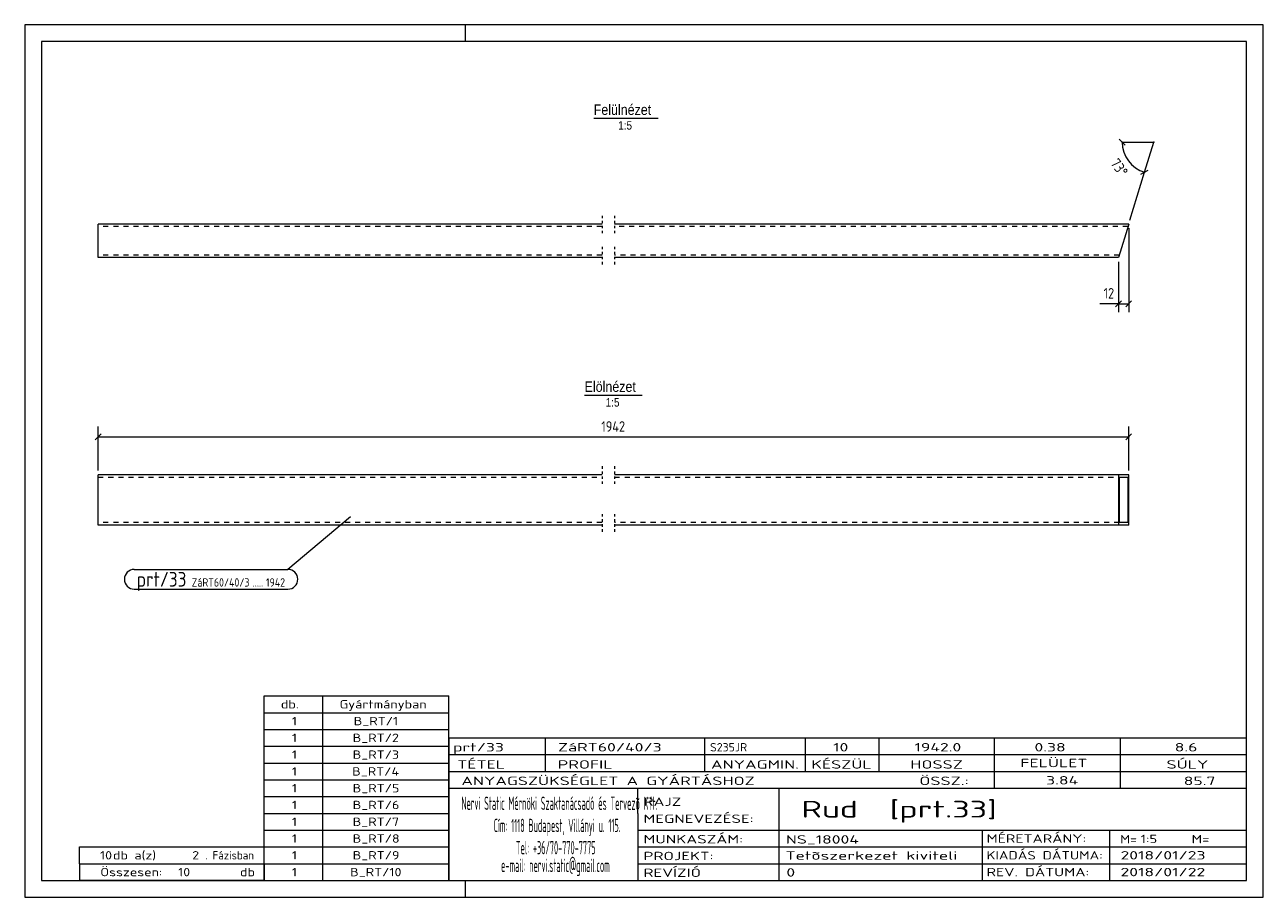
# Model space of a CAD drawing. Header units: millimetres. Extents: x 1 to 296, y 1 to 209.
import ezdxf

# ---------------------------------------------------------------- set-up
doc = ezdxf.new("R2010")
doc.units = ezdxf.units.MM
doc.header["$LTSCALE"] = 0.6
for name, pattern in [('XKITLINE00', [0]), ('XKITLINE01', [4, 1, -1, 1, -1]), ('XKITLINE02', [4, 2, -2])]:
    doc.linetypes.add(name, pattern=pattern)
for name, color, linetype, lineweight in [('DrawingSheet', 5, 'Continuous', 0), ('OtherObjectType', 1, 'Continuous', 0), ('Part', 2, 'Continuous', 0), ('PartMark', 3, 'Continuous', 0), ('Z-DIMENSIONS', 1, 'Continuous', 0)]:
    doc.layers.add(name, color=color, linetype=linetype, lineweight=lineweight)
doc.styles.add('ARIAL', font='ARIAL.TTF')
doc.styles.add('ISOCPEUR', font='ISOCPEUR.TTF')

msp = doc.modelspace()

# ---------------------------------------------------------------- linework, layer by layer
at = {"layer": 'DrawingSheet', "color": 2, "linetype": 'XKITLINE00', "lineweight": 0}
for p, q in [((296, 209), (1, 209)), ((1, 209), (1, 1)), ((106, 205), (106, 209)), ((296, 1), (296, 209)), ((106, 1), (106, 5)), ((1, 1), (296, 1))]:
    msp.add_line(p, q, dxfattribs=at)
at = {"layer": 'DrawingSheet', "color": 3, "linetype": 'XKITLINE00', "lineweight": 0}
for p, q in [((292, 205), (5, 205)), ((5, 205), (5, 5)), ((292, 5), (292, 205)), ((5, 5), (292, 5))]:
    msp.add_line(p, q, dxfattribs=at)
at = {"layer": 'OtherObjectType', "color": 6, "linetype": 'XKITLINE00', "lineweight": 0}
for p, q in [((136.52, 186.75), (151.9, 186.75)), ((134.36, 120.73), (148.08, 120.73))]:
    msp.add_line(p, q, dxfattribs=at)
at = {"layer": 'OtherObjectType', "color": 7, "linetype": 'XKITLINE00', "lineweight": 0}
for p, q in [((58, 49), (102, 49)), ((58, 45), (58, 49)), ((72, 45), (72, 49)), ((102, 45), (102, 49)), ((58, 45), (102, 45)), ((58, 41), (58, 45)), ((72, 41), (72, 45)), ((102, 41), (102, 45)), ((58, 41), (102, 41)), ((58, 37), (58, 41)), ((72, 37), (72, 41)), ((102, 37), (102, 41)), ((102, 39), (292, 39)), ((102, 39), (102, 35)), ((102, 39), (292, 39)), ((125, 35), (125, 39)), ((163, 35), (163, 39)), ((187, 35), (187, 39)), ((204.5, 35), (204.5, 39)), ((232, 35), (232, 39)), ((262, 35), (262, 39)), ((292, 35), (292, 39)), ((58, 37), (102, 37)), ((58, 33), (58, 37)), ((72, 33), (72, 37)), ((102, 33), (102, 37)), ((58, 33), (102, 33)), ((58, 29), (58, 33)), ((72, 29), (72, 33)), ((102, 35), (292, 35)), ((102, 35), (102, 5)), ((102, 35), (292, 35)), ((102, 29), (102, 33)), ((125, 31), (125, 35)), ((163, 31), (163, 35)), ((187, 31), (187, 35)), ((204.5, 31), (204.5, 35)), ((232, 31), (232, 35)), ((262, 31), (262, 35)), ((292, 31), (292, 35)), ((102, 31), (292, 31)), ((232, 27), (232, 31)), ((262, 27), (262, 31)), ((292, 27), (292, 31)), ((58, 29), (102, 29)), ((58, 25), (58, 29)), ((72, 25), (72, 29)), ((102, 25), (102, 29)), ((102, 27), (292, 27)), ((147, 21), (147, 27)), ((180.7, 17), (180.7, 27)), ((292, 21), (292, 27)), ((58, 25), (102, 25)), ((58, 21), (58, 25)), ((72, 21), (72, 25)), ((102, 21), (102, 25)), ((58, 21), (102, 21)), ((58, 17), (58, 21)), ((72, 17), (72, 21)), ((102, 17), (102, 21)), ((147, 21), (147, 5)), ((292, 17), (292, 21)), ((58, 17), (102, 17)), ((58, 13), (58, 17)), ((72, 13), (72, 17)), ((102, 13), (102, 17)), ((147, 17), (292, 17)), ((180.7, 5), (180.7, 17)), ((229.16, 13), (229.16, 17)), ((259.5, 5), (259.5, 17)), ((292, 13), (292, 17)), ((14, 9), (14, 13)), ((14, 13), (58, 13)), ((14, 13), (58, 13)), ((58, 9), (58, 13)), ((58, 13), (102, 13)), ((58, 9), (58, 13)), ((72, 9), (72, 13)), ((102, 9), (102, 13)), ((147, 13), (292, 13)), ((229.16, 5), (229.16, 13)), ((292, 9), (292, 13)), ((14, 9), (58, 9)), ((14, 9), (14, 5)), ((14, 9), (58, 9)), ((58, 9), (58, 5)), ((58, 9), (102, 9)), ((58, 5), (58, 9)), ((72, 5), (72, 9)), ((102, 5), (102, 9)), ((147, 9), (292, 9)), ((292, 5), (292, 9)), ((58, 5), (14, 5)), ((58, 5), (102, 5)), ((102, 5), (292, 5)), ((139.5, 5), (292, 5))]:
    msp.add_line(p, q, dxfattribs=at)
at = {"layer": 'Part', "color": 2, "linetype": 'XKITLINE01', "lineweight": 0}
for p, q in [((138.5, 163.48), (138.5, 158.88)), ((141.5, 163.48), (141.5, 158.88)), ((138.5, 156.08), (138.5, 151.48)), ((141.5, 156.08), (141.5, 151.48)), ((138.5, 103.73), (138.5, 99.13)), ((141.5, 103.73), (141.5, 99.13)), ((138.5, 92.33), (138.5, 87.73)), ((141.5, 92.33), (141.5, 87.73))]:
    msp.add_line(p, q, dxfattribs=at)
at = {"layer": 'Part', "color": 2, "linetype": 'XKITLINE00', "lineweight": 0}
for p, q in [((18.5, 153.48), (18.5, 161.48)), ((138.5, 161.48), (18.5, 161.48)), ((263.95, 161.48), (141.5, 161.48)), ((263.95, 161.48), (261.5, 153.48)), ((138.5, 153.48), (18.5, 153.48)), ((261.5, 153.48), (141.5, 153.48)), ((18.5, 89.73), (18.5, 101.73)), ((138.5, 101.73), (18.5, 101.73)), ((261.5, 101.73), (141.5, 101.73)), ((263.95, 101.73), (261.5, 101.73)), ((261.5, 101.73), (261.5, 89.73)), ((261.68, 101.13), (263.76, 101.13)), ((261.68, 101.13), (261.68, 90.33)), ((263.76, 101.13), (263.76, 90.33)), ((263.95, 89.73), (263.95, 101.73)), ((138.5, 89.73), (18.5, 89.73)), ((263.95, 89.73), (141.5, 89.73)), ((263.76, 90.33), (261.68, 90.33))]:
    msp.add_line(p, q, dxfattribs=at)
at = {"layer": 'Part', "color": 7, "linetype": 'XKITLINE02', "lineweight": 0}
for p, q in [((138.5, 160.88), (18.5, 160.88)), ((263.76, 160.88), (141.5, 160.88)), ((138.5, 154.08), (18.5, 154.08)), ((261.68, 154.08), (141.5, 154.08)), ((18.5, 101.13), (138.5, 101.13)), ((141.5, 101.13), (261.68, 101.13)), ((138.5, 90.33), (18.5, 90.33)), ((261.68, 90.33), (141.5, 90.33))]:
    msp.add_line(p, q, dxfattribs=at)
at = {"layer": 'PartMark', "color": 7, "linetype": 'XKITLINE00', "lineweight": 0}
for p, q in [((78.55, 91.65), (63.7, 79.15)), ((27.08, 79.15), (63.7, 79.15)), ((27.08, 74.45), (63.7, 74.45))]:
    msp.add_line(p, q, dxfattribs=at)
for centre, start, end in [((27.08, 76.8), 90, 270), ((63.7, 76.8), 270, 90)]:
    msp.add_arc(centre, 2.35, start, end, dxfattribs=at)
at = {"layer": 'Z-DIMENSIONS', "color": 7, "linetype": 'XKITLINE00', "lineweight": 0}
for p, q in [((261.71, 181.71), (263.12, 180.29)), ((262.41, 181), (269.91, 181)), ((267.72, 173.83), (269.91, 181)), ((266.84, 173.36), (268.6, 174.3)), ((264.24, 162.43), (267.72, 173.83)), ((263.95, 160.48), (263.95, 140.48)), ((261.5, 152.48), (261.5, 140.48)), ((261.5, 142.48), (257.05, 142.48)), ((261.5, 142.48), (257.05, 142.48)), ((262.21, 143.19), (260.79, 141.77)), ((261.5, 142.48), (263.95, 142.48)), ((264.65, 143.19), (263.24, 141.77)), ((18.5, 102.73), (18.5, 113.23)), ((263.95, 102.73), (263.95, 113.23)), ((19.21, 111.44), (17.79, 110.02)), ((18.5, 110.73), (263.95, 110.73)), ((264.65, 111.44), (263.24, 110.02))]:
    msp.add_line(p, q, dxfattribs=at)
msp.add_arc((269.91, 181), 7.5, 180, 253, dxfattribs=at)
at = {"layer": 'Z-DIMENSIONS', "color": 7}
for p in [(262.41, 181), (269.91, 181), (267.72, 173.83)]:
    msp.add_point(p, dxfattribs=at)
at = {"layer": 'Z-DIMENSIONS', "color": 3}
for p in [(261.5, 142.48), (263.95, 142.48), (18.5, 110.73), (263.95, 110.73)]:
    msp.add_point(p, dxfattribs=at)

# ---------------------------------------------------------------- texts
at = {"layer": 'OtherObjectType', "color": 6, "style": 'ARIAL', "width": 0.85}
for s, height, p in [('Felülnézet', 2.5, (136.52, 187.5)), ('1:5', 2, (142.35, 184)), ('Elölnézet', 2.5, (134.36, 121.48)), ('1:5', 2, (139.37, 117.98))]:
    msp.add_text(s, height=height, dxfattribs=at).set_placement(p)
at = {"layer": 'OtherObjectType', "color": 7, "style": 'ISOCPEUR'}
for s, height, width, p in [('db.', 2, 1.211571, (62, 46)), ('Gyártmányban', 2, 1.211571, (76, 46)), ('1', 2, 1.211571, (64.63, 42)), ('B_RT/1', 2, 1.211571, (79.35, 42)), ('1', 2, 1.211571, (64.63, 38)), ('B_RT/2', 2, 1.211571, (79.1, 38)), ('1', 2, 1.211571, (64.63, 34)), ('B_RT/3', 2, 1.211571, (79.1, 34)), ('prt/33', 2, 1.525501, (103, 35.76)), ('ZáRT60/40/3', 2, 1.525501, (128, 35.76)), ('S235JR', 2, 1.02, (164.22, 35.76)), ('10', 2, 1.525501, (193.55, 35.76)), ('1942.0', 2, 1.525501, (212.93, 35.76)), ('0.38', 2, 1.525501, (241.51, 35.76)), ('8.6', 2, 1.525501, (274.91, 35.76)), ('TÉTEL', 2, 1.525501, (104, 31.66)), ('PROFIL', 2, 1.525501, (127.96, 31.66)), ('ANYAGMIN.', 2, 1.525501, (164.47, 31.66)), ('KÉSZÜL', 2, 1.525501, (188.37, 31.66)), ('HOSSZ', 2, 1.525501, (211.96, 31.66)), ('FELÜLET', 2, 1.525501, (238.13, 32)), ('SÚLY', 2, 1.525501, (272.96, 31.66)), ('1', 2, 1.211571, (64.63, 30)), ('B_RT/4', 2, 1.211571, (78.98, 30)), ('ANYAGSZÜKSÉGLET A GYÁRTÁSHOZ', 2, 1.525501, (105, 27.75)), ('ÖSSZ.:', 2, 1.525501, (214.1, 27.75)), ('3.84', 2, 1.525501, (244.28, 27.88)), ('85.7', 2, 1.525501, (277.06, 27.75)), ('1', 2, 1.211571, (64.63, 26)), ('B_RT/5', 2, 1.211571, (79.1, 26)), ('1', 2, 1.211571, (64.63, 22)), ('B_RT/6', 2, 1.211571, (79.1, 22)), ('Nervi Static Mérnöki\xa0Szaktanácsadó\xa0és\xa0Tervezõ Kft.', 3.1765, 0.403093, (105, 21.82)), ('RAJZ', 2, 1.445, (148.38, 22.78)), ('Rud  [prt.33]', 4, 1.474651, (186, 20)), ('MEGNEVEZÉSE:', 2, 1.445, (148.38, 18.72)), ('1', 2, 1.211571, (64.63, 18)), ('B_RT/7', 2, 1.211571, (79.1, 18)), ('Cím:\xa01118 Budapest, Villányi u. 115.', 3.1765, 0.403093, (112.69, 16.53)), ('1', 2, 1.211571, (64.63, 14)), ('B_RT/8', 2, 1.211571, (79.1, 14)), ('MUNKASZÁM:', 2, 1.445, (148.38, 13.84)), ('NS_18004', 2, 1.525501, (182.28, 13.78)), ('MÉRETARÁNY:', 2, 1.36, (230.1, 14)), ('M=', 2, 1.211571, (261.91, 13.84)), ('1:5', 2, 1.275, (266.79, 13.9)), ('M=', 2, 1.275, (278.95, 13.87)), ('10', 2, 1.211571, (18.92, 10)), ('db a(z)', 2, 1.211571, (22, 10)), ('2', 2, 1.211571, (40.86, 10)), ('. Fázisban', 2, 0.935, (44, 10)), ('1', 2, 1.211571, (64.63, 10)), ('B_RT/9', 2, 1.211571, (79.1, 10)), ('Tel:\xa0+36/70-770-7775', 3.1765, 0.403093, (117.97, 11.24)), ('PROJEKT:', 2, 1.445, (148.38, 9.84)), ('Tetõszerkezet kiviteli ', 2, 1.525501, (182.2, 9.94)), ('KIADÁS DÁTUMA:', 2, 1.275, (230.1, 10)), ('2018/01/23', 2, 1.525501, (262, 10)), ('e-mail:\xa0nervi.static@gmail.com', 3.1765, 0.403093, (114.45, 7)), ('Összesen:            db', 2, 1.211571, (19, 6)), ('10', 2, 1.211571, (37.53, 6)), ('1', 2, 1.211571, (64.63, 6)), ('B_RT/10', 2, 1.211571, (78.49, 6)), ('REVÍZIÓ', 2, 1.445, (148.38, 5.84)), ('0', 2, 1.525501, (182.41, 5.92)), ('REV. DÁTUMA:', 2, 1.36, (230.1, 6)), ('2018/01/22', 2, 1.525501, (262, 6))]:
    msp.add_text(s, height=height, dxfattribs=dict(at, width=width)).set_placement(p)
at = {"layer": 'PartMark', "color": 3, "style": 'ISOCPEUR', "width": 0.85}
msp.add_text('prt/33', height=3.5, dxfattribs=at).set_placement((27.68, 75.05))
at = {"layer": 'PartMark', "color": 4, "style": 'ISOCPEUR', "width": 0.85}
for s, p in [('ZáRT60/40/3', (40.76, 75.05)), ('1942', (58.46, 75.05)), ('.....', (55.28, 75.05))]:
    msp.add_text(s, height=2, dxfattribs=at).set_placement(p)
at = {"layer": 'Z-DIMENSIONS', "color": 3, "style": 'ISOCPEUR', "width": 0.85}
msp.add_text('73°', height=2.5, rotation=-53.5028, dxfattribs=at).set_placement((259.44, 175.92))
for s, p in [('12', (257.98, 143.73)), ('1942', (138.32, 111.98))]:
    msp.add_text(s, height=2.5, dxfattribs=at).set_placement(p)

doc.saveas('drawing.dxf')
